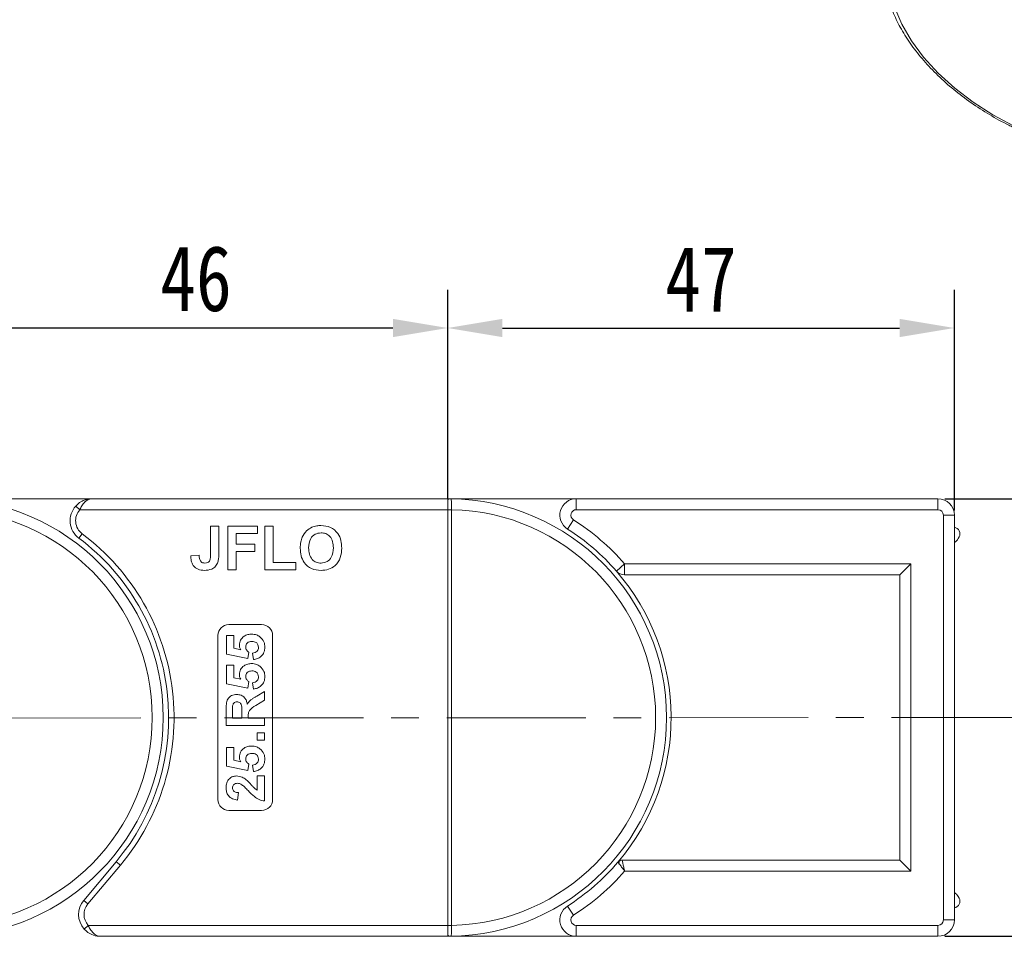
# Model space of a CAD drawing. Header units: millimetres. Extents: x 2816 to 3738, y -75 to 577.
# Tile 21 of 49: x 3245 to 3335, y 344 to 428. Entities that reach past the tile are written whole.
import ezdxf

# ---------------------------------------------------------------- set-up
doc = ezdxf.new("R2010")
doc.units = ezdxf.units.MM
doc.linetypes.add('CENTERX2', pattern=[20.32, 12.7, -2.54, 2.54, -2.54])
doc.styles.get("Standard").update_dxf_attribs({"font": '仿宋_GB2312.ttf', "width": 0.8})
doc.dimstyles.new('副本 ISO-25.1', dxfattribs={"dimtxt": 6, "dimasz": 5, "dimexe": 3.5, "dimexo": 0.625, "dimgap": 1.5, "dimtad": 1, "dimdsep": 46, "dimtxsty": 'Standard', "dimcen": 2.5, "dimadec": 0, "dimazin": 0, "dimtfac": 1, "dimtmove": 0, "dimatfit": 3, "dimfxl": 0, "dimarcsym": 0})

# ---------------------------------------------------------------- blocks, each defined once
blk = doc.blocks.new('*D860')
at = {"color": 0, "lineweight": -2}
for p, q in [((3283.896, 384.502), (3283.896, 403.547)), ((3330.198, 383.373), (3330.198, 403.547)), ((3288.896, 400.047), (3325.198, 400.047))]:
    blk.add_line(p, q, dxfattribs=at)
at = {"color": 0, "lineweight": 9}
for points in [[(3288.896, 400.88), (3288.896, 399.213), (3283.896, 400.047)], [(3325.198, 400.88), (3325.198, 399.213), (3330.198, 400.047)]]:
    blk.add_solid(points, dxfattribs=at)
at = {"layer": 'Defpoints', "color": 0, "lineweight": 9}
for p in [(3330.198, 400.047), (3283.896, 383.877), (3330.198, 382.748)]:
    blk.add_point(p, dxfattribs=at)
at = {"color": 0, "lineweight": 9, "insert": (3307.047, 404.547), "char_height": 6, "attachment_point": 5}
blk.add_mtext('47', dxfattribs=at)
blk = doc.blocks.new('*D861')
at = {"color": 0, "lineweight": -2}
for p, q in [((3237.896, 384.853), (3237.896, 403.547)), ((3283.896, 385.127), (3283.896, 403.547)), ((3278.896, 400.047), (3242.896, 400.047))]:
    blk.add_line(p, q, dxfattribs=at)
at = {"color": 0, "lineweight": 9}
for points in [[(3242.896, 400.88), (3242.896, 399.213), (3237.896, 400.047)], [(3278.896, 400.88), (3278.896, 399.213), (3283.896, 400.047)]]:
    blk.add_solid(points, dxfattribs=at)
at = {"layer": 'Defpoints', "color": 0, "lineweight": 9}
for p in [(3237.896, 400.047), (3237.896, 384.228), (3283.896, 384.502)]:
    blk.add_point(p, dxfattribs=at)
at = {"color": 0, "lineweight": 9, "insert": (3260.896, 404.547), "char_height": 6, "attachment_point": 5}
blk.add_mtext('46', dxfattribs=at)
blk = doc.blocks.new('*D862')
at = {"color": 0, "lineweight": -2}
for p, q in [((3329.323, 384.437), (3383.886, 384.437)), ((3380.386, 379.437), (3380.386, 349.437)), ((3329.323, 344.437), (3383.886, 344.437))]:
    blk.add_line(p, q, dxfattribs=at)
at = {"color": 0, "lineweight": 9}
for points in [[(3379.553, 379.437), (3381.219, 379.437), (3380.386, 384.437)], [(3379.553, 349.437), (3381.219, 349.437), (3380.386, 344.437)]]:
    blk.add_solid(points, dxfattribs=at)
at = {"layer": 'Defpoints', "color": 0, "lineweight": 9}
for p in [(3328.698, 384.437), (3328.698, 344.437), (3380.386, 344.437)]:
    blk.add_point(p, dxfattribs=at)
at = {"color": 0, "lineweight": 9, "insert": (3375.886, 364.437), "char_height": 6, "attachment_point": 5, "rotation": 90}
blk.add_mtext('40', dxfattribs=at)
blk = doc.blocks.new('*D864')
at = {"color": 0, "lineweight": -2}
for p, q in [((3330.823, 384.437), (3699.61, 384.437)), ((3696.11, 379.437), (3696.11, 203.05)), ((3645.401, 198.05), (3699.61, 198.05))]:
    blk.add_line(p, q, dxfattribs=at)
at = {"color": 0, "lineweight": 9}
for points in [[(3695.277, 379.437), (3696.943, 379.437), (3696.11, 384.437)], [(3695.277, 203.05), (3696.943, 203.05), (3696.11, 198.05)]]:
    blk.add_solid(points, dxfattribs=at)
at = {"layer": 'Defpoints', "color": 0, "lineweight": 9}
for p in [(3330.198, 384.437), (3644.776, 198.05), (3696.11, 198.05)]:
    blk.add_point(p, dxfattribs=at)
at = {"color": 0, "lineweight": 9, "insert": (3691.61, 291.243), "char_height": 6, "attachment_point": 5, "rotation": 90}
blk.add_mtext('2R+40', dxfattribs=at)

msp = doc.modelspace()

# ---------------------------------------------------------------- linework, layer by layer
at = {"color": 7, "linetype": 'Continuous', "lineweight": 15}
for p, q in [((3237.896, 384.437), (3251.396, 384.437)), ((3283.896, 384.437), (3251.396, 384.437)), ((3283.896, 384.437), (3295.649, 384.437)), ((3283.896, 384.317), (3283.896, 384.437)), ((3283.896, 383.437), (3283.896, 384.317)), ((3295.649, 384.437), (3295.649, 383.437)), ((3295.649, 384.437), (3328.698, 384.437)), ((3328.698, 384.437), (3328.698, 383.437)), ((3249.905, 383.77), (3250.278, 383.437)), ((3250.278, 383.437), (3283.896, 383.437)), ((3283.896, 383.437), (3283.896, 383.433)), ((3283.896, 383.433), (3284.246, 383.433)), ((3283.896, 383.433), (3283.896, 345.44)), ((3284.246, 383.433), (3284.246, 383.438)), ((3284.246, 345.44), (3284.246, 383.433)), ((3328.698, 383.437), (3295.649, 383.437)), ((3295.381, 382.515), (3294.844, 381.67)), ((3329.198, 345.937), (3329.198, 382.937)), ((3329.198, 382.937), (3330.198, 382.937)), ((3330.198, 382.937), (3330.198, 345.937)), ((3262.217, 381.937), (3262.986, 381.937)), ((3262.217, 379.348), (3262.217, 381.937)), ((3262.986, 381.937), (3262.986, 379.415)), ((3263.806, 377.937), (3263.806, 381.937)), ((3263.806, 381.937), (3266.524, 381.937)), ((3266.524, 381.937), (3266.524, 381.27)), ((3267.191, 377.937), (3267.191, 381.937)), ((3267.191, 381.937), (3267.96, 381.937)), ((3267.96, 381.937), (3267.96, 378.603)), ((3250.196, 380.837), (3250.496, 381.237)), ((3266.524, 381.27), (3264.576, 381.27)), ((3264.576, 381.27), (3264.576, 380.296)), ((3330.554, 380.805), (3330.633, 380.944)), ((3264.576, 380.296), (3266.268, 380.296)), ((3266.268, 380.296), (3266.268, 379.629)), ((3260.422, 379.219), (3261.191, 379.27)), ((3264.576, 379.629), (3264.576, 377.937)), ((3266.268, 379.629), (3264.576, 379.629)), ((3264.576, 377.937), (3263.806, 377.937)), ((3270.011, 377.937), (3267.191, 377.937)), ((3267.96, 378.603), (3270.011, 378.603)), ((3270.011, 378.603), (3270.011, 377.937)), ((3299.313, 377.823), (3300.068, 378.478)), ((3300.068, 377.478), (3300.068, 378.478)), ((3300.068, 378.478), (3326.228, 378.478)), ((3325.228, 377.478), (3326.228, 378.478)), ((3326.228, 378.478), (3326.228, 350.395)), ((3325.228, 377.478), (3300.068, 377.478)), ((3325.228, 351.395), (3325.228, 377.478)), ((3263.896, 372.937), (3266.896, 372.937)), ((3262.896, 356.937), (3262.896, 371.937)), ((3263.691, 370.225), (3263.691, 371.93)), ((3263.691, 371.93), (3264.364, 371.93)), ((3264.364, 371.93), (3264.364, 370.765)), ((3267.896, 371.937), (3267.896, 356.937)), ((3264.364, 370.765), (3264.989, 370.627)), ((3265.627, 369.821), (3263.691, 370.225)), ((3265.71, 370.409), (3265.627, 369.821)), ((3266.145, 369.731), (3266.069, 370.315)), ((3263.691, 367.533), (3263.691, 369.238)), ((3263.691, 369.238), (3264.364, 369.238)), ((3264.364, 369.238), (3264.364, 368.073)), ((3264.364, 368.073), (3264.989, 367.935)), ((3265.627, 367.129), (3263.691, 367.533)), ((3265.71, 367.716), (3265.627, 367.129)), ((3266.145, 367.039), (3266.069, 367.622)), ((3266.453, 366.391), (3267.146, 366.815)), ((3267.146, 366.815), (3267.146, 366.028)), ((3267.146, 366.028), (3266.352, 365.53)), ((3263.646, 363.719), (3263.646, 365.187)), ((3264.229, 364.964), (3264.229, 364.392)), ((3265.082, 364.392), (3265.082, 364.934)), ((3265.665, 364.542), (3265.665, 364.392)), ((3267.146, 363.719), (3263.646, 363.719)), ((3264.229, 364.392), (3265.082, 364.392)), ((3265.665, 364.392), (3267.146, 364.392)), ((3267.146, 364.392), (3267.146, 363.719)), ((3266.473, 362.372), (3266.473, 363.046)), ((3266.473, 363.046), (3267.146, 363.046)), ((3267.146, 363.046), (3267.146, 362.372)), ((3267.146, 362.372), (3266.473, 362.372)), ((3263.691, 359.994), (3263.691, 361.699)), ((3263.691, 361.699), (3264.364, 361.699)), ((3264.364, 361.699), (3264.364, 360.534)), ((3265.627, 359.59), (3263.691, 359.994)), ((3264.364, 360.534), (3264.989, 360.397)), ((3265.71, 360.178), (3265.627, 359.59)), ((3266.145, 359.501), (3266.069, 360.084)), ((3266.473, 359.097), (3267.146, 359.097)), ((3266.473, 357.796), (3266.473, 359.097)), ((3267.146, 359.097), (3267.146, 356.808)), ((3264.768, 357.571), (3264.702, 356.898)), ((3266.896, 355.937), (3263.896, 355.937)), ((3253.6, 351.259), (3250.632, 347.722)), ((3251.015, 347.401), (3253.983, 350.938)), ((3253.6, 351.259), (3253.983, 350.938)), ((3299.839, 351.395), (3325.228, 351.395)), ((3325.228, 351.395), (3326.228, 350.395)), ((3326.228, 350.395), (3300.068, 350.395)), ((3251.015, 347.401), (3250.632, 347.722)), ((3330.633, 347.929), (3330.554, 348.068)), ((3294.844, 347.203), (3295.381, 346.359)), ((3329.198, 345.937), (3330.198, 345.937)), ((3251.046, 345.437), (3250.673, 345.103)), ((3283.896, 345.437), (3251.046, 345.437)), ((3283.896, 345.44), (3283.896, 345.437)), ((3283.896, 345.44), (3284.246, 345.44)), ((3283.896, 345.437), (3283.896, 344.556)), ((3284.246, 345.435), (3284.246, 345.44)), ((3295.649, 345.437), (3295.649, 344.437)), ((3295.649, 345.437), (3328.698, 345.437)), ((3328.698, 345.437), (3328.698, 344.437)), ((3252.164, 344.437), (3283.896, 344.437)), ((3283.896, 344.556), (3283.896, 344.437)), ((3295.649, 344.437), (3283.896, 344.437)), ((3328.698, 344.437), (3295.649, 344.437))]:
    msp.add_line(p, q, dxfattribs=at)
at = {"color": 1, "linetype": 'CENTERX2', "lineweight": 13}
msp.add_line((3337.15, 364.437), (3191.661, 364.361), dxfattribs=at)
at = {"color": 7, "linetype": 'Continuous', "lineweight": 15, "flags": 128}
msp.add_lwpolyline([(3335.615, 418.541), (3333.722, 419.541), (3331.918, 420.69), (3330.24, 421.967), (3328.72, 423.345), (3327.389, 424.798), (3326.273, 426.296), (3325.394, 427.81), (3324.77, 429.309), (3324.414, 430.764), (3324.332, 432.146), (3324.526, 433.427), (3324.992, 434.582), (3325.721, 435.588), (3326.698, 436.424), (3327.904, 437.075), (3329.315, 437.528), (3330.903, 437.772), (3332.637, 437.804), (3334.481, 437.623), (3336.399, 437.232), (3338.354, 436.639), (3340.305, 435.857)], dxfattribs=at)
at = {"color": 7, "linetype": 'Continuous', "lineweight": 15}
for centre, radius, start, end in [((3237.896, 364.437), 20, 270.67353, 89.32647), ((3284.133, 384.14), 0.295, 90.2732, 143.25027), ((3283.896, 364.437), 20, 270.67353, 89.32647), ((3295.649, 382.937), 1.5, 90, 237.57292), ((3328.698, 382.937), 1.5, 0, 90), ((3237.896, 364.437), 19, 271.05551, 88.94449), ((3251.396, 382.437), 2, 138.18969, 233.1301), ((3251.396, 382.437), 1.5, 138.18969, 233.1301), ((3284.158, 365.814), 17.624, 89.71473, 90.8527), ((3283.896, 364.437), 19, 271.05551, 88.94449), ((3295.649, 382.937), 0.5, 90, 237.57292), ((3328.698, 382.937), 0.5, 0, 90), ((3283.896, 364.437), 21.417, 40.96672, 57.57292), ((3283.896, 364.437), 20.417, 40.96672, 57.57292), ((3330.109, 381.238), 0.6, 330.71265, 81.47641), ((3237.896, 364.437), 20.5, 320, 53.1301), ((3237.896, 364.437), 21, 320, 53.1301), ((3329.682, 381.294), 1, 301.07048, 330.71265), ((3300.068, 378.478), 1, 220.96672, 270), ((3283.896, 364.437), 20.417, 319.65499, 40.96672), ((3263.896, 371.937), 1, 90, 180), ((3266.896, 371.937), 1, 0, 90), ((3263.896, 356.937), 1, 180, 270), ((3266.896, 356.937), 1, 270, 0), ((3283.896, 364.437), 20.417, 302.42708, 319.65499), ((3299.839, 350.895), 0.5, 90, 139.65499), ((3300.747, 351.037), 1.2, 162.9785, 180), ((3283.896, 364.437), 21.417, 302.42708, 319.03328), ((3329.682, 347.579), 1, 29.28735, 58.92952), ((3252.164, 346.437), 2, 140, 221.81031), ((3252.164, 346.437), 1.5, 140, 221.81031), ((3330.109, 347.635), 0.6, 278.52359, 29.28735), ((3295.649, 345.937), 1.5, 122.42708, 270), ((3295.649, 345.937), 0.5, 122.42708, 270), ((3328.698, 345.937), 0.5, 270, 0), ((3328.698, 345.937), 1.5, 270, 0), ((3284.159, 363.087), 17.652, 269.14787, 270.28404), ((3284.133, 344.733), 0.295, 216.74973, 269.7268)]:
    msp.add_arc(centre, radius, start, end, dxfattribs=at)
for points, knots in [([(3324.918, 435.97), (3324.771, 435.755), (3324.393, 435.205), (3324.036, 434.178), (3323.828, 432.936), (3323.859, 431.612), (3324.119, 430.228), (3324.61, 428.799), (3325.325, 427.35), (3326.251, 425.904), (3327.372, 424.488), (3328.669, 423.123), (3330.12, 421.83), (3331.701, 420.628), (3333.39, 419.54), (3334.709, 418.809), (3335.458, 418.455), (3335.604, 418.385)], [0, 0, 0, 0, 0.044628, 0.114325, 0.184062, 0.254492, 0.325936, 0.398283, 0.471194, 0.544346, 0.617504, 0.690587, 0.763581, 0.836503, 0.909381, 0.982247, 1, 1, 1, 1]), ([(3251.396, 384.437), (3251.393, 384.437), (3251.382, 384.437), (3251.344, 384.436), (3251.299, 384.434), (3251.041, 384.418), (3250.645, 384.321), (3250.191, 384.059), (3249.984, 383.85), (3249.905, 383.77)], [0, 0, 0, 0, 0.005088, 0.020369, 0.070807, 0.089086, 0.500311, 0.809226, 1, 1, 1, 1]), ([(3251.396, 384.437), (3251.394, 384.437), (3251.392, 384.437), (3251.386, 384.436), (3251.378, 384.436), (3251.364, 384.436), (3251.341, 384.435), (3251.315, 384.432), (3251.269, 384.426), (3251.19, 384.411), (3251.024, 384.354), (3250.87, 384.254), (3250.662, 384.065), (3250.471, 383.829), (3250.336, 383.555), (3250.278, 383.437)], [0, 0, 0, 0, 0.004076, 0.005312, 0.013833, 0.023499, 0.039938, 0.067959, 0.085914, 0.147188, 0.256834, 0.484715, 0.526697, 0.795371, 1, 1, 1, 1]), ([(3284.131, 384.435), (3284.119, 384.435), (3284.051, 384.436), (3283.966, 384.437), (3283.897, 384.437), (3283.896, 384.437)], [0, 0, 0, 0, 0.17537, 0.987913, 1, 1, 1, 1]), ([(3284.246, 383.438), (3284.246, 383.451), (3284.247, 383.575), (3284.249, 383.811), (3284.248, 384.102), (3284.232, 384.315), (3284.2, 384.421), (3284.15, 384.431), (3284.131, 384.435)], [0, 0, 0, 0, 0.023484, 0.237307, 0.451092, 0.663769, 0.870555, 1, 1, 1, 1]), ([(3270.6, 380.929), (3270.719, 381.142), (3270.93, 381.522), (3271.305, 381.737), (3271.471, 381.831)], [0, 0, 0, 0, 0.559956, 1, 1, 1, 1]), ([(3271.471, 381.831), (3271.624, 381.883), (3271.898, 381.976), (3272.186, 381.984), (3272.314, 381.988)], [0, 0, 0, 0, 0.559564, 1, 1, 1, 1]), ([(3272.314, 381.988), (3272.612, 381.959), (3273.207, 381.903), (3273.869, 381.337), (3274.179, 380.629), (3274.204, 380.164), (3274.217, 379.931)], [0, 0, 0, 0, 0.279831, 0.558669, 0.779006, 1, 1, 1, 1]), ([(3270.422, 379.913), (3270.427, 380.108), (3270.437, 380.456), (3270.55, 380.785), (3270.6, 380.929)], [0, 0, 0, 0, 0.560171, 1, 1, 1, 1]), ([(3272.323, 381.321), (3272.133, 381.299), (3271.753, 381.255), (3271.245, 380.736), (3271.211, 380.241), (3271.191, 379.939)], [0, 0, 0, 0, 0.280278, 0.559877, 1, 1, 1, 1]), ([(3273.447, 379.95), (3273.439, 380.138), (3273.423, 380.514), (3273.181, 380.999), (3272.768, 381.284), (3272.471, 381.309), (3272.323, 381.321)], [0, 0, 0, 0, 0.281087, 0.560013, 0.779691, 1, 1, 1, 1]), ([(3272.325, 377.885), (3272.029, 377.912), (3271.438, 377.966), (3270.776, 378.519), (3270.46, 379.219), (3270.435, 379.681), (3270.422, 379.913)], [0, 0, 0, 0, 0.279942, 0.558704, 0.779045, 1, 1, 1, 1]), ([(3271.191, 379.939), (3271.2, 379.75), (3271.218, 379.372), (3271.469, 378.89), (3271.877, 378.596), (3272.174, 378.567), (3272.323, 378.552)], [0, 0, 0, 0, 0.281021, 0.560116, 0.779939, 1, 1, 1, 1]), ([(3272.323, 378.552), (3272.513, 378.577), (3272.893, 378.626), (3273.392, 379.154), (3273.426, 379.648), (3273.447, 379.95)], [0, 0, 0, 0, 0.279991, 0.559768, 1, 1, 1, 1]), ([(3274.217, 379.931), (3274.197, 379.635), (3274.158, 379.045), (3273.692, 378.328), (3273.02, 377.935), (3272.557, 377.902), (3272.325, 377.885)], [0, 0, 0, 0, 0.280551, 0.559488, 0.779434, 1, 1, 1, 1]), ([(3261.657, 377.885), (3261.462, 377.9), (3261.073, 377.929), (3260.629, 378.291), (3260.445, 378.763), (3260.43, 379.067), (3260.422, 379.219)], [0, 0, 0, 0, 0.280246, 0.558416, 0.778827, 1, 1, 1, 1]), ([(3261.191, 379.27), (3261.195, 379.173), (3261.203, 379.001), (3261.267, 378.842), (3261.295, 378.772)], [0, 0, 0, 0, 0.561018, 1, 1, 1, 1]), ([(3261.707, 378.552), (3261.8, 378.558), (3261.939, 378.567), (3262.093, 378.679), (3262.219, 378.928), (3262.218, 379.161), (3262.217, 379.348)], [0, 0, 0, 0, 0.249396, 0.374426, 0.499454, 1, 1, 1, 1]), ([(3262.986, 379.415), (3262.985, 379.271), (3262.983, 379.014), (3262.924, 378.764), (3262.899, 378.654)], [0, 0, 0, 0, 0.5602943, 1, 1, 1, 1]), ([(3261.295, 378.772), (3261.322, 378.735), (3261.376, 378.661), (3261.517, 378.569), (3261.635, 378.559), (3261.707, 378.552)], [0, 0, 0, 0, 0.280672, 0.560844, 1, 1, 1, 1]), ([(3262.899, 378.654), (3262.836, 378.521), (3262.71, 378.255), (3262.269, 377.933), (3261.889, 377.903), (3261.657, 377.885)], [0, 0, 0, 0, 0.2801216, 0.5603549, 1, 1, 1, 1]), ([(3264.858, 371.059), (3264.879, 371.218), (3264.923, 371.536), (3265.246, 371.867), (3265.618, 372.042), (3265.867, 372.057), (3265.992, 372.065)], [0, 0, 0, 0, 0.2790069, 0.5586194, 0.7790735, 1, 1, 1, 1]), ([(3265.992, 372.065), (3266.144, 372.052), (3266.414, 372.029), (3266.641, 371.881), (3266.741, 371.817)], [0, 0, 0, 0, 0.559534, 1, 1, 1, 1]), ([(3266.741, 371.817), (3266.888, 371.67), (3267.151, 371.407), (3267.179, 371.039), (3267.191, 370.877)], [0, 0, 0, 0, 0.558353, 1, 1, 1, 1]), ([(3264.989, 370.627), (3264.948, 370.703), (3264.874, 370.839), (3264.863, 370.992), (3264.858, 371.059)], [0, 0, 0, 0, 0.559888, 1, 1, 1, 1]), ([(3266.007, 371.392), (3265.927, 371.388), (3265.768, 371.38), (3265.568, 371.265), (3265.456, 371.087), (3265.446, 370.961), (3265.441, 370.899)], [0, 0, 0, 0, 0.2808976, 0.5594604, 0.779497, 1, 1, 1, 1]), ([(3265.441, 370.899), (3265.446, 370.845), (3265.455, 370.737), (3265.544, 370.561), (3265.647, 370.466), (3265.71, 370.409)], [0, 0, 0, 0, 0.279963, 0.560065, 1, 1, 1, 1]), ([(3266.608, 370.849), (3266.598, 370.935), (3266.578, 371.106), (3266.415, 371.298), (3266.208, 371.382), (3266.074, 371.388), (3266.007, 371.392)], [0, 0, 0, 0, 0.279573, 0.558664, 0.778923, 1, 1, 1, 1]), ([(3266.069, 370.315), (3266.146, 370.33), (3266.3, 370.359), (3266.475, 370.495), (3266.589, 370.665), (3266.601, 370.788), (3266.608, 370.849)], [0, 0, 0, 0, 0.2802995, 0.5599611, 0.7800424, 1, 1, 1, 1]), ([(3267.191, 370.877), (3267.177, 370.716), (3267.15, 370.394), (3266.874, 370.02), (3266.518, 369.801), (3266.269, 369.755), (3266.145, 369.731)], [0, 0, 0, 0, 0.279948, 0.559031, 0.779331, 1, 1, 1, 1]), ([(3264.858, 368.367), (3264.879, 368.526), (3264.923, 368.843), (3265.246, 369.174), (3265.618, 369.35), (3265.867, 369.365), (3265.992, 369.372)], [0, 0, 0, 0, 0.279007, 0.558619, 0.779074, 1, 1, 1, 1]), ([(3265.992, 369.372), (3266.144, 369.359), (3266.414, 369.336), (3266.641, 369.189), (3266.741, 369.124)], [0, 0, 0, 0, 0.559534, 1, 1, 1, 1]), ([(3266.741, 369.124), (3266.888, 368.977), (3267.151, 368.715), (3267.179, 368.347), (3267.191, 368.185)], [0, 0, 0, 0, 0.558353, 1, 1, 1, 1]), ([(3264.989, 367.935), (3264.948, 368.011), (3264.874, 368.147), (3264.863, 368.3), (3264.858, 368.367)], [0, 0, 0, 0, 0.559888, 1, 1, 1, 1]), ([(3266.007, 368.699), (3265.927, 368.695), (3265.768, 368.688), (3265.568, 368.573), (3265.456, 368.394), (3265.446, 368.269), (3265.441, 368.206)], [0, 0, 0, 0, 0.280898, 0.55946, 0.779497, 1, 1, 1, 1]), ([(3265.441, 368.206), (3265.446, 368.152), (3265.455, 368.044), (3265.544, 367.868), (3265.647, 367.774), (3265.71, 367.716)], [0, 0, 0, 0, 0.279963, 0.560065, 1, 1, 1, 1]), ([(3266.608, 368.157), (3266.598, 368.242), (3266.578, 368.413), (3266.415, 368.605), (3266.208, 368.689), (3266.074, 368.696), (3266.007, 368.699)], [0, 0, 0, 0, 0.279573, 0.558664, 0.778923, 1, 1, 1, 1]), ([(3266.069, 367.622), (3266.146, 367.637), (3266.3, 367.667), (3266.475, 367.803), (3266.589, 367.973), (3266.601, 368.095), (3266.608, 368.157)], [0, 0, 0, 0, 0.2802995, 0.5599611, 0.7800424, 1, 1, 1, 1]), ([(3267.191, 368.185), (3267.177, 368.024), (3267.15, 367.702), (3266.874, 367.327), (3266.518, 367.109), (3266.269, 367.062), (3266.145, 367.039)], [0, 0, 0, 0, 0.279948, 0.559031, 0.779331, 1, 1, 1, 1]), ([(3263.646, 365.187), (3263.649, 365.346), (3263.654, 365.663), (3263.738, 366.068), (3263.947, 366.315), (3264.214, 366.498), (3264.455, 366.526), (3264.616, 366.546)], [0, 0, 0, 0, 0.251143, 0.500527, 0.625735, 0.75105, 1, 1, 1, 1]), ([(3264.616, 366.546), (3264.751, 366.534), (3265.021, 366.511), (3265.34, 366.283), (3265.516, 365.979), (3265.557, 365.772), (3265.578, 365.668)], [0, 0, 0, 0, 0.279954, 0.558933, 0.779174, 1, 1, 1, 1]), ([(3265.578, 365.668), (3265.654, 365.774), (3265.779, 365.95), (3266.021, 366.13), (3266.234, 366.265), (3266.38, 366.349), (3266.453, 366.391)], [0, 0, 0, 0, 0.339579, 0.559591, 0.779787, 1, 1, 1, 1]), ([(3264.241, 365.499), (3264.236, 365.399), (3264.229, 365.221), (3264.229, 365.042), (3264.229, 364.964)], [0, 0, 0, 0, 0.559921, 1, 1, 1, 1]), ([(3264.647, 365.872), (3264.589, 365.868), (3264.475, 365.858), (3264.302, 365.731), (3264.264, 365.587), (3264.241, 365.499)], [0, 0, 0, 0, 0.281129, 0.561183, 1, 1, 1, 1]), ([(3265.082, 364.934), (3265.089, 365.132), (3265.097, 365.379), (3265.02, 365.668), (3264.928, 365.788), (3264.795, 365.862), (3264.696, 365.869), (3264.647, 365.872)], [0, 0, 0, 0, 0.500962, 0.625785, 0.750436, 0.875032, 1, 1, 1, 1]), ([(3266.352, 365.53), (3266.139, 365.404), (3265.844, 365.229), (3265.662, 364.826), (3265.664, 364.637), (3265.665, 364.542)], [0, 0, 0, 0, 0.561022, 0.779295, 1, 1, 1, 1]), ([(3264.858, 360.829), (3264.879, 360.987), (3264.923, 361.305), (3265.246, 361.636), (3265.618, 361.811), (3265.867, 361.826), (3265.992, 361.834)], [0, 0, 0, 0, 0.279007, 0.558619, 0.779074, 1, 1, 1, 1]), ([(3265.992, 361.834), (3266.144, 361.821), (3266.414, 361.798), (3266.641, 361.651), (3266.741, 361.586)], [0, 0, 0, 0, 0.559534, 1, 1, 1, 1]), ([(3264.989, 360.397), (3264.948, 360.473), (3264.874, 360.608), (3264.863, 360.761), (3264.858, 360.829)], [0, 0, 0, 0, 0.5598879, 1, 1, 1, 1]), ([(3266.007, 361.161), (3265.927, 361.157), (3265.768, 361.149), (3265.568, 361.034), (3265.456, 360.856), (3265.446, 360.731), (3265.441, 360.668)], [0, 0, 0, 0, 0.280898, 0.55946, 0.779497, 1, 1, 1, 1]), ([(3266.608, 360.618), (3266.598, 360.704), (3266.578, 360.875), (3266.415, 361.067), (3266.208, 361.151), (3266.074, 361.158), (3266.007, 361.161)], [0, 0, 0, 0, 0.279573, 0.558664, 0.778923, 1, 1, 1, 1]), ([(3266.741, 361.586), (3266.888, 361.439), (3267.151, 361.176), (3267.179, 360.809), (3267.191, 360.646)], [0, 0, 0, 0, 0.558353, 1, 1, 1, 1]), ([(3265.441, 360.668), (3265.446, 360.614), (3265.455, 360.506), (3265.544, 360.33), (3265.647, 360.236), (3265.71, 360.178)], [0, 0, 0, 0, 0.279963, 0.560065, 1, 1, 1, 1]), ([(3266.069, 360.084), (3266.146, 360.099), (3266.3, 360.129), (3266.475, 360.264), (3266.589, 360.435), (3266.601, 360.557), (3266.608, 360.618)], [0, 0, 0, 0, 0.2803, 0.559961, 0.780042, 1, 1, 1, 1]), ([(3267.191, 360.646), (3267.177, 360.485), (3267.15, 360.163), (3266.874, 359.789), (3266.518, 359.57), (3266.269, 359.524), (3266.145, 359.501)], [0, 0, 0, 0, 0.279948, 0.559031, 0.779331, 1, 1, 1, 1]), ([(3263.646, 358.023), (3263.656, 358.174), (3263.676, 358.477), (3263.911, 358.843), (3264.242, 359.064), (3264.479, 359.086), (3264.598, 359.097)], [0, 0, 0, 0, 0.280568, 0.55975, 0.779795, 1, 1, 1, 1]), ([(3264.598, 359.097), (3264.778, 359.074), (3265.1, 359.032), (3265.361, 358.842), (3265.476, 358.757)], [0, 0, 0, 0, 0.558458, 1, 1, 1, 1]), ([(3264.689, 358.424), (3264.623, 358.42), (3264.491, 358.413), (3264.328, 358.314), (3264.24, 358.164), (3264.233, 358.06), (3264.229, 358.009)], [0, 0, 0, 0, 0.280664, 0.559461, 0.779366, 1, 1, 1, 1]), ([(3265.093, 358.291), (3265.023, 358.331), (3264.897, 358.405), (3264.752, 358.418), (3264.689, 358.424)], [0, 0, 0, 0, 0.560117, 1, 1, 1, 1]), ([(3265.658, 357.755), (3265.558, 357.861), (3265.379, 358.049), (3265.181, 358.217), (3265.093, 358.291)], [0, 0, 0, 0, 0.560235, 1, 1, 1, 1]), ([(3265.476, 358.757), (3265.592, 358.651), (3265.782, 358.475), (3266.022, 358.205), (3266.224, 357.974), (3266.39, 357.856), (3266.473, 357.796)], [0, 0, 0, 0, 0.339985, 0.560186, 0.78038, 1, 1, 1, 1]), ([(3264.702, 356.898), (3264.541, 356.922), (3264.221, 356.97), (3263.85, 357.259), (3263.671, 357.643), (3263.654, 357.896), (3263.646, 358.023)], [0, 0, 0, 0, 0.280752, 0.55897, 0.779275, 1, 1, 1, 1]), ([(3264.229, 358.009), (3264.233, 357.96), (3264.239, 357.862), (3264.313, 357.73), (3264.485, 357.599), (3264.651, 357.583), (3264.768, 357.571)], [0, 0, 0, 0, 0.1872361, 0.3740839, 0.5606964, 1, 1, 1, 1]), ([(3267.146, 356.808), (3266.98, 356.841), (3266.647, 356.907), (3266.143, 357.255), (3265.842, 357.565), (3265.658, 357.755)], [0, 0, 0, 0, 0.279551, 0.559332, 1, 1, 1, 1]), ([(3300.068, 350.395), (3300.067, 350.397), (3299.992, 350.499), (3299.84, 350.705), (3299.663, 350.945), (3299.538, 351.111), (3299.469, 351.203), (3299.461, 351.214), (3299.457, 351.218)], [0, 0, 0, 0, 0.0043229, 0.2411359, 0.4802145, 0.6507573, 0.8471889, 1, 1, 1, 1]), ([(3299.839, 351.395), (3299.84, 351.389), (3299.843, 351.376), (3299.869, 351.263), (3299.916, 351.061), (3299.982, 350.77), (3300.039, 350.521), (3300.068, 350.397), (3300.068, 350.395)], [0, 0, 0, 0, 0.152774, 0.349189, 0.519752, 0.758876, 0.995678, 1, 1, 1, 1]), ([(3252.164, 344.437), (3252.161, 344.437), (3252.15, 344.437), (3252.112, 344.437), (3252.067, 344.439), (3251.809, 344.455), (3251.413, 344.552), (3250.959, 344.815), (3250.752, 345.023), (3250.673, 345.103)], [0, 0, 0, 0, 0.005088, 0.020369, 0.070807, 0.089086, 0.500311, 0.809226, 1, 1, 1, 1]), ([(3251.046, 345.437), (3251.074, 345.378), (3251.13, 345.258), (3251.236, 345.074), (3251.364, 344.891), (3251.481, 344.762), (3251.638, 344.619), (3251.792, 344.519), (3251.958, 344.462), (3252.037, 344.447), (3252.082, 344.441), (3252.109, 344.438), (3252.131, 344.437), (3252.146, 344.437), (3252.154, 344.437), (3252.16, 344.437), (3252.162, 344.437), (3252.164, 344.437)], [0, 0, 0, 0, 0.101029, 0.204946, 0.337168, 0.474297, 0.5162, 0.743651, 0.85309, 0.914248, 0.93217, 0.960137, 0.976545, 0.986194, 0.994698, 0.995932, 1, 1, 1, 1]), ([(3284.131, 344.438), (3284.143, 344.439), (3284.179, 344.443), (3284.216, 344.494), (3284.241, 344.629), (3284.249, 344.859), (3284.248, 345.142), (3284.247, 345.344), (3284.246, 345.435)], [0, 0, 0, 0, 0.07361, 0.225281, 0.412719, 0.616054, 0.826783, 1, 1, 1, 1]), ([(3283.896, 344.437), (3283.897, 344.437), (3283.966, 344.437), (3284.051, 344.437), (3284.119, 344.438), (3284.131, 344.438)], [0, 0, 0, 0, 0.012087, 0.82463, 1, 1, 1, 1])]:
    msp.add_open_spline(points, degree=3, knots=knots, dxfattribs=at)

# ---------------------------------------------------------------- dimensions: what is measured, and where the dimension line sits
at = {"color": 5, "lineweight": 9}
dim = msp.add_linear_dim(base=(3237.896, 400.047), p1=(3283.896, 384.502), p2=(3237.896, 384.228), dimstyle='副本 ISO-25.1', dxfattribs=at)
dim.commit()
dim.dimension.update_dxf_attribs({"geometry": '*D861', "text_midpoint": (3260.896, 404.547)})
dim = msp.add_linear_dim(base=(3330.198, 400.047), p1=(3283.896, 383.877), p2=(3330.198, 382.748), text='47', dimstyle='副本 ISO-25.1', dxfattribs=at)
dim.commit()
dim.dimension.update_dxf_attribs({"geometry": '*D860', "text_midpoint": (3307.047, 404.547)})
dim = msp.add_linear_dim(base=(3380.386, 344.437), p1=(3328.698, 384.437), p2=(3328.698, 344.437), angle=90, dimstyle='副本 ISO-25.1', dxfattribs=at)
dim.commit()
dim.dimension.update_dxf_attribs({"geometry": '*D862', "text_midpoint": (3375.886, 364.437)})
dim = msp.add_linear_dim(base=(3696.11, 198.05), p1=(3330.198, 384.437), p2=(3644.776, 198.05), angle=90, text='2R+40', dimstyle='副本 ISO-25.1', dxfattribs=at)
dim.commit()
dim.dimension.update_dxf_attribs({"geometry": '*D864', "text_midpoint": (3691.61, 291.243)})

doc.saveas('drawing.dxf')
